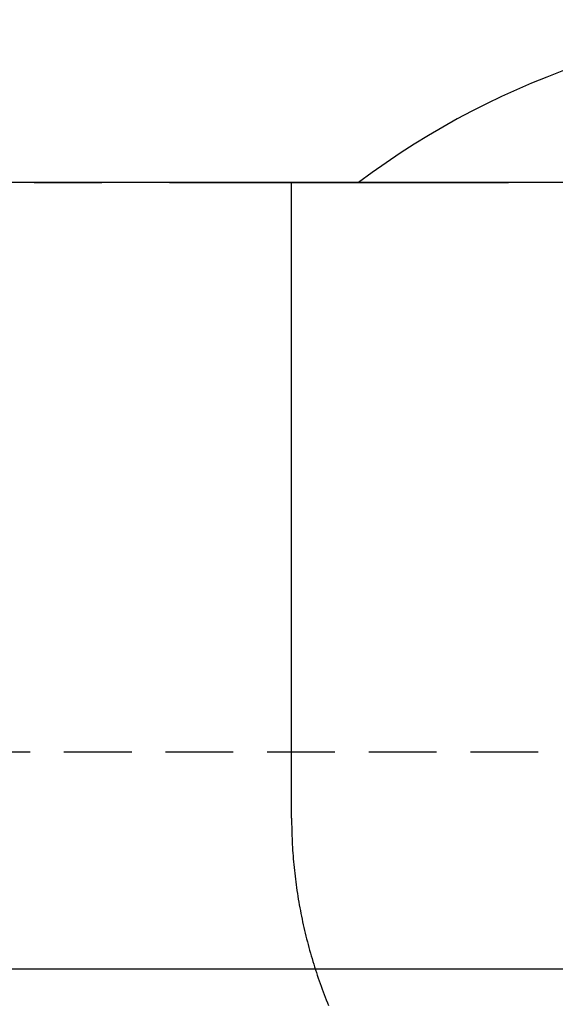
# Model space of a CAD drawing. Extents: x -148 to 326, y -148 to 326.
# Tile 5 of 10: x -31 to -11, y 236 to 272. Entities that reach past the tile are written whole.
import ezdxf

# ---------------------------------------------------------------- set-up
doc = ezdxf.new("R2010")
doc.units = 0
doc.header["$LTSCALE"] = 10
doc.linetypes.add('CENTER', pattern=[2, 1.25, -0.25, 0.25, -0.25])
doc.linetypes.add('HIDDEN', pattern=[0.375, 0.25, -0.125])
doc.layers.get('0').update_dxf_attribs({"linetype": 'CONTINUOUS'})
doc.layers.add('CENTER', color=1, linetype='CENTER')
doc.layers.add('HIDDEN', color=3, linetype='HIDDEN')

msp = doc.modelspace()

# ---------------------------------------------------------------- linework, layer by layer
for p, q in [((138, 266.3), (-138, 266.3)), ((-20.5, 242.849), (-20.5, 266.3)), ((-66.25, 237.3), (66.25, 237.3))]:
    msp.add_line(p, q)
msp.add_polyline3d([(-20.5, 242.849, 0), (-20.5, 242.742, 0), (-20.499, 242.635, 0), (-20.497, 242.529, 0), (-20.495, 242.422, 0), (-20.492, 242.315, 0), (-20.489, 242.208, 0), (-20.485, 242.101, 0), (-20.48, 241.994, 0), (-20.474, 241.887, 0), (-20.468, 241.781, 0), (-20.462, 241.674, 0), (-20.454, 241.567, 0), (-20.447, 241.461, 0), (-20.438, 241.354, 0), (-20.429, 241.247, 0), (-20.419, 241.141, 0), (-20.409, 241.034, 0), (-20.398, 240.928, 0), (-20.386, 240.822, 0), (-20.374, 240.715, 0), (-20.361, 240.609, 0), (-20.347, 240.503, 0), (-20.333, 240.397, 0), (-20.318, 240.291, 0), (-20.303, 240.185, 0), (-20.287, 240.079, 0), (-20.27, 239.973, 0), (-20.253, 239.868, 0), (-20.235, 239.762, 0), (-20.216, 239.657, 0), (-20.197, 239.551, 0), (-20.177, 239.446, 0), (-20.157, 239.341, 0), (-20.136, 239.236, 0), (-20.114, 239.131, 0), (-20.092, 239.026, 0), (-20.069, 238.921, 0), (-20.046, 238.816, 0), (-20.022, 238.712, 0), (-19.997, 238.608, 0), (-19.971, 238.503, 0), (-19.945, 238.399, 0), (-19.919, 238.295, 0), (-19.892, 238.191, 0), (-19.864, 238.088, 0), (-19.835, 237.984, 0), (-19.806, 237.881, 0), (-19.777, 237.778, 0), (-19.747, 237.675, 0), (-19.716, 237.572, 0), (-19.684, 237.469, 0), (-19.652, 237.366, 0), (-19.619, 237.264, 0), (-19.586, 237.162, 0), (-19.552, 237.06, 0), (-19.518, 236.958, 0), (-19.483, 236.856, 0), (-19.447, 236.755, 0), (-19.411, 236.653, 0), (-19.374, 236.552, 0), (-19.336, 236.451, 0), (-19.298, 236.35, 0), (-19.259, 236.25, 0), (-19.22, 236.149, 0), (-19.18, 236.049, 0), (-19.14, 235.949, 0)])
msp.add_arc((0, 242.215), 30.085, 53.1844, 126.8156)
at = {"layer": 'CENTER'}
msp.add_line((-105, 266.3), (105, 266.3), dxfattribs=at)
at = {"layer": 'HIDDEN'}
msp.add_line((-92.65, 245.3), (92.65, 245.3), dxfattribs=at)

doc.saveas('drawing.dxf')
